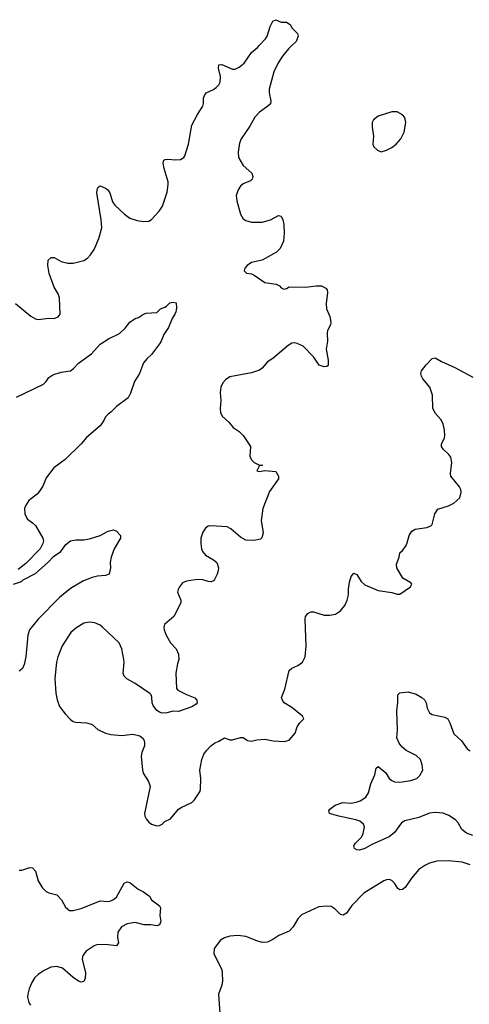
# Model space of a CAD drawing. Header units: inches. Extents: x 1834610 to 2027685, y 642842 to 774116.
# Tile 5 of 256: x 1841434 to 1844764, y 652896 to 660192. Entities that reach past the tile are written whole.
import ezdxf

# ---------------------------------------------------------------- set-up
doc = ezdxf.new("R2010")
doc.units = ezdxf.units.IN
doc.header["$MEASUREMENT"] = 0
doc.layers.add('B8645', color=7, linetype='Continuous')
doc.layers.add('B8646', color=7, linetype='Continuous')

msp = doc.modelspace()

# ---------------------------------------------------------------- linework, layer by layer
at = {"layer": 'B8645', "color": 5}
for points, elevation in [([(1841403.8, 658090), (1841516.1, 657996.1), (1841550, 657976.3), (1841570, 657970.5), (1841650, 657979.3), (1841690, 657977.6), (1841718, 657990), (1841732.8, 658010), (1841729.7, 658130), (1841719.8, 658159.8), (1841689.8, 658209.8), (1841651.5, 658310), (1841642, 658370), (1841645.2, 658410), (1841668, 658430), (1841690, 658430.6), (1841740.9, 658400.9), (1841790, 658388.4), (1841830, 658386.7), (1841910, 658408.4), (1841935.8, 658424.2), (1841958.4, 658450), (1841985.1, 658490), (1842019.7, 658570), (1842041.7, 658650), (1842038.2, 658710), (1842005.1, 658910), (1842006.9, 658930), (1842016, 658950), (1842030, 658962), (1842070, 658944.4), (1842088, 658930), (1842102, 658910), (1842122.4, 658842.4), (1842137.6, 658817.6), (1842210.2, 658750.2), (1842250, 658721.3), (1842302.9, 658702.9), (1842350, 658695.5), (1842390, 658699.1), (1842410, 658710.6), (1842467.3, 658772.7), (1842490.9, 658809.1), (1842526.7, 658913.3), (1842534.7, 658970), (1842533, 658990), (1842504.7, 659090), (1842497, 659130), (1842501.2, 659150), (1842510, 659156.3), (1842530, 659159.3), (1842590, 659153.7), (1842623.9, 659156.1), (1842649.7, 659170.3), (1842657.7, 659182.3), (1842685.4, 659270), (1842710, 659411.3), (1842749.8, 659490.2), (1842789.6, 659550), (1842794.7, 659570), (1842795.1, 659610), (1842801.6, 659630), (1842816, 659650), (1842870, 659674.9), (1842889.4, 659690), (1842909.4, 659710), (1842918.4, 659730), (1842920.5, 659770), (1842907.2, 659832.8), (1842910, 659858), (1842930, 659860.7), (1843010, 659826.4), (1843030, 659826.4), (1843060.1, 659839.9), (1843096.2, 659870), (1843150, 659948.4), (1843194.9, 659985.1), (1843208.6, 660000)], 480), ([(1843448.9, 660000), (1843423.7, 659976.3), (1843379.3, 659920.7), (1843348.1, 659871.9), (1843315.5, 659804.5), (1843282.2, 659677.8), (1843281.7, 659650), (1843293.7, 659590), (1843290.4, 659569.6), (1843270.8, 659550), (1843210, 659506), (1843174.9, 659470), (1843138.2, 659401.8), (1843074.9, 659310), (1843062.4, 659277.6), (1843052, 659210), (1843055.5, 659170), (1843090, 659112), (1843154.3, 659054.3), (1843161.6, 659030), (1843155.5, 659010), (1843142.6, 658997.4), (1843090, 658975.1), (1843070, 658959.5), (1843052.2, 658930), (1843038, 658890), (1843041.7, 658850), (1843068.4, 658750), (1843090, 658717.3), (1843110, 658703), (1843150, 658690.4), (1843230, 658690.4), (1843291.3, 658708.7), (1843350, 658741), (1843370, 658736), (1843382, 658710), (1843390, 658674), (1843394, 658610), (1843388.5, 658551.5), (1843362.8, 658497.2), (1843334.8, 658470), (1843230.3, 658409.7), (1843150, 658392.6), (1843118, 658370), (1843100.7, 658350), (1843096, 658330), (1843113.7, 658313.7), (1843150, 658308), (1843170, 658299.1), (1843250, 658245.3), (1843332.9, 658232.9), (1843358.9, 658218.9), (1843370, 658204.9), (1843390, 658196.3), (1843410, 658199.1), (1843430, 658213.4), (1843550, 658210.6), (1843630, 658220.7), (1843670, 658218.8), (1843701.4, 658201.4), (1843710.5, 658190.5), (1843714, 658170), (1843704.9, 658090), (1843707.3, 658050), (1843730, 657992), (1843738, 657950), (1843735.5, 657930), (1843714, 657890), (1843710.7, 657870), (1843714.9, 657810), (1843704.4, 657750), (1843719.1, 657670), (1843718, 657630), (1843710, 657622), (1843690, 657619), (1843652.5, 657632.5), (1843612.3, 657690), (1843532.6, 657772.6), (1843490, 657793.3), (1843470, 657797.2), (1843450, 657795.1), (1843421.8, 657778.2), (1843310, 657680.7), (1843270, 657656.2), (1843230, 657609.6), (1843210, 657594), (1843150, 657574), (1842990, 657546), (1842957.1, 657522.9), (1842939.3, 657500.7), (1842924.9, 657470), (1842918.4, 657430), (1842923.7, 657370), (1842917.6, 657310), (1842922.3, 657282.3), (1842934.2, 657254.2), (1842982.8, 657210), (1843016, 657170), (1843059.3, 657139.3), (1843090, 657110.8), (1843143.8, 657030), (1843138.5, 656958.5), (1843150.8, 656930), (1843170, 656910.8), (1843210, 656891), (1843234, 656890), (1843210, 656888), (1843191.3, 656850), (1843210, 656843), (1843250, 656852), (1843330, 656844.7), (1843350.7, 656810), (1843350.6, 656790), (1843284.1, 656695.9), (1843234.9, 656570), (1843221.6, 656481.6), (1843238, 656390), (1843227.7, 656352.3), (1843217.1, 656342.9), (1843167.9, 656332.1), (1843110, 656336), (1843070, 656357.2), (1842998, 656418), (1842970, 656434.5), (1842850, 656442), (1842830, 656438), (1842810, 656425.2), (1842790, 656394), (1842775.5, 656350), (1842774.9, 656310), (1842781.6, 656270), (1842788.2, 656250), (1842810, 656224.9), (1842870.3, 656190.3), (1842893, 656170), (1842905.5, 656130), (1842904.9, 656110), (1842896.7, 656083.3), (1842877.6, 656042.4), (1842870, 656033.2), (1842852.7, 656027.3), (1842830, 656027.6), (1842790, 656040.5), (1842750, 656044.2), (1842668.5, 656031.5), (1842640.3, 656019.7), (1842617.3, 655990), (1842607.3, 655970), (1842604, 655950), (1842628.4, 655890), (1842626.7, 655870), (1842575.3, 655770), (1842507.7, 655710), (1842502, 655690), (1842503.8, 655670), (1842518, 655630), (1842550, 655574), (1842594, 655530), (1842610.4, 655490.4), (1842613, 655450), (1842602.3, 655417.7), (1842590.4, 655350), (1842596.3, 655236.3), (1842604.7, 655224.7), (1842670, 655190.4), (1842730, 655167.3), (1842744.9, 655150), (1842747.3, 655130), (1842741.4, 655118.6), (1842710, 655100.9), (1842610, 655064.5), (1842570, 655067.3), (1842523.7, 655056.3), (1842490, 655054.3), (1842470, 655059.7), (1842450, 655073.3), (1842422, 655110), (1842415.4, 655130), (1842412.8, 655172.8), (1842407.3, 655190), (1842398.9, 655198.9), (1842290, 655272.6), (1842226.4, 655306.4), (1842207.2, 655327.2), (1842200.5, 655350), (1842207.1, 655430), (1842204.8, 655450), (1842190.8, 655530), (1842170, 655573.3), (1842047.3, 655690), (1842030, 655704.2), (1841990, 655722.4), (1841950, 655727.8), (1841910, 655719.6), (1841850, 655683.6), (1841812.4, 655650), (1841748.2, 655551.8), (1841716.9, 655470), (1841707.6, 655430), (1841694.6, 655310), (1841701.1, 655201.1), (1841711.5, 655151.5), (1841730, 655103), (1841770, 655048.2), (1841810, 655006), (1841830, 654992.2), (1841850, 654985.7), (1841930, 654982.6), (1841955.1, 654975.1), (1841970, 654968), (1842012.1, 654932.1), (1842070, 654905.5), (1842110, 654895.5), (1842190, 654888.2), (1842270, 654896.3), (1842293.7, 654893.7), (1842324.5, 654884.5), (1842347.1, 654867.1), (1842356, 654850), (1842358.8, 654830), (1842357.3, 654810), (1842338.8, 654761.2), (1842333.7, 654733.7), (1842342.8, 654630), (1842348.1, 654608.1), (1842387.5, 654547.5), (1842401, 654510), (1842359.3, 654310), (1842361.6, 654290), (1842370.6, 654270), (1842390, 654244.9), (1842410, 654230.5), (1842450, 654218.4), (1842470, 654220.5), (1842489, 654230), (1842510, 654250.7), (1842550, 654270.8), (1842610, 654340.7), (1842630, 654354.8), (1842708.9, 654391.1), (1842728, 654410), (1842768.9, 654471.1), (1842773.6, 654486.4), (1842776, 654570), (1842769.3, 654630), (1842784, 654710), (1842799, 654750), (1842820.2, 654779.8), (1842850, 654811.3), (1842878, 654830), (1842910, 654844.7), (1842950, 654870.8), (1842990, 654856), (1843010, 654854.8), (1843070, 654872), (1843090, 654872), (1843122, 654850), (1843150, 654844.9), (1843190, 654856.3), (1843250, 654860.5), (1843312.3, 654847.7), (1843396.5, 654843.5), (1843430, 654852), (1843475.5, 654904.5), (1843490, 654952), (1843510, 654982), (1843538, 655010), (1843528, 655030), (1843450, 655094), (1843394, 655130), (1843379.3, 655150), (1843373.2, 655170), (1843397.2, 655230), (1843429.4, 655370), (1843450, 655387.3), (1843493.4, 655406.6), (1843529.6, 655430.4), (1843547.6, 655470), (1843556.9, 655550), (1843548.3, 655750), (1843551.8, 655770), (1843568.3, 655791.7), (1843590, 655803.8), (1843610, 655804.4), (1843690, 655780.4), (1843730, 655778.4), (1843773.3, 655786.7), (1843809.7, 655810.3), (1843841.6, 655850), (1843859.7, 655890), (1843868.6, 655930), (1843868.5, 655971.5), (1843876.9, 656023.1), (1843890, 656064.7), (1843910, 656091.3), (1843930, 656081), (1843963.8, 656030), (1843990, 656004.4), (1844090, 655963), (1844190, 655947.3), (1844230, 655936), (1844250, 655936), (1844328, 655990), (1844336.4, 656003.6), (1844338, 656010), (1844330, 656018), (1844272.5, 656052.5), (1844226, 656130), (1844223.7, 656156.3), (1844244, 656210), (1844250, 656242), (1844270, 656258), (1844293.2, 656290), (1844304.8, 656315.2), (1844319.5, 656370), (1844338.9, 656401.1), (1844363.6, 656416.4), (1844450, 656428.2), (1844479.6, 656440.4), (1844489.5, 656450.5), (1844509.6, 656530.4), (1844530, 656566), (1844610, 656588.4), (1844649.7, 656610.3), (1844692.7, 656650), (1844704.5, 656690), (1844702, 656710), (1844692, 656730), (1844627, 656810), (1844623.7, 656830), (1844635.1, 656910), (1844626, 656950), (1844612.3, 656970), (1844569.5, 657010), (1844557, 657030), (1844557, 657050), (1844579.3, 657090), (1844582.7, 657110), (1844581.2, 657150), (1844570, 657198), (1844553.2, 657230), (1844513.4, 657273.4), (1844494.5, 657310), (1844491.5, 657410), (1844471.6, 657470), (1844419.3, 657530), (1844409.3, 657550), (1844406, 657570), (1844409.4, 657590), (1844444.9, 657635.1), (1844490, 657681), (1844510, 657686), (1844558, 657658), (1844655.8, 657615.8), (1844790, 657543)], 480), ([(1841410, 657395.5), (1841609.2, 657490), (1841629.7, 657510.3), (1841650, 657540.7), (1841679.1, 657560.9), (1841740.5, 657579.5), (1841810, 657590.3), (1841832.7, 657607.3), (1841870, 657646.7), (1841965.1, 657714.9), (1842030, 657786.8), (1842092.5, 657827.5), (1842173, 657867), (1842214.7, 657905.3), (1842250, 657950.5), (1842290, 657977.3), (1842314.2, 657985.8), (1842350, 658010.7), (1842370, 658017.3), (1842450, 658022), (1842478, 658050), (1842510, 658061), (1842522, 658070), (1842545.4, 658094.6), (1842570, 658099.1), (1842593.2, 658093.2), (1842595.2, 658055.2), (1842590, 658028), (1842584, 658010), (1842563, 657977), (1842537.1, 657910), (1842501.4, 657858.6), (1842483, 657810), (1842470, 657789.2), (1842410.4, 657710), (1842378.6, 657681.4), (1842351.7, 657648.3), (1842320.5, 657570), (1842284, 657510), (1842254.6, 657425.4), (1842237.3, 657390), (1842150, 657324.5), (1842110, 657283.7), (1842090, 657269.4), (1842070.6, 657250), (1842058, 657222), (1842030, 657181.2), (1841930, 657096), (1841890, 657049.2), (1841770, 656932.3), (1841686.8, 656870), (1841630, 656797.2), (1841604.4, 656735.6), (1841582, 656698), (1841562.9, 656677.1), (1841500.7, 656630), (1841477.3, 656590), (1841470.8, 656570), (1841471.1, 656531.1), (1841476.9, 656516.9), (1841492, 656490), (1841530, 656464.7), (1841550, 656444.7), (1841606, 656350), (1841611, 656330), (1841606, 656310), (1841584.7, 656270), (1841479, 656161), (1841422.5, 656117.5)], 460), ([(1841388.3, 656008.3), (1841448.7, 656030), (1841458.6, 656041.4), (1841550, 656088.4), (1841643.7, 656170), (1841685.6, 656214.4), (1841739.5, 656250), (1841776.3, 656303.7), (1841810, 656330.6), (1841850, 656337.6), (1841910, 656336.5), (1841950, 656344.2), (1842030, 656368.5), (1842090, 656401.6), (1842130, 656410.8), (1842150, 656401), (1842180.7, 656370), (1842180.5, 656350), (1842133, 656270), (1842110.7, 656210), (1842104.9, 656170), (1842107.3, 656130), (1842095.9, 656084.1), (1842070, 656073.2), (1842010, 656067.6), (1841970, 656058), (1841905.9, 656034.1), (1841810, 655976.9), (1841729.4, 655910.6), (1841570, 655749.6), (1841507.4, 655670), (1841493.4, 655630), (1841479.6, 655470), (1841467.2, 655412.8), (1841455.6, 655384.4), (1841430, 655365.1)], 460), ([(1844790, 654146.4), (1844744.2, 654164.2), (1844709.6, 654190), (1844680.8, 654240.8), (1844662.6, 654262.6), (1844613.5, 654293.5), (1844571.6, 654311.6), (1844510, 654316), (1844470, 654312.2), (1844390, 654280.5), (1844285.4, 654254.6), (1844260.7, 654239.3), (1844210, 654169.5), (1844170, 654136), (1844041.2, 654078.8), (1843990, 654049.7), (1843950, 654037), (1843930, 654039.3), (1843914, 654050), (1843909.2, 654070), (1843920.9, 654090), (1843964.9, 654135.1), (1843978.7, 654161.3), (1843988.3, 654210), (1843979.7, 654230), (1843952.2, 654252.2), (1843923.7, 654263.7), (1843798, 654290), (1843729, 654310), (1843724, 654330), (1843730, 654342), (1843769.5, 654370.5), (1843828, 654390), (1843890, 654387.2), (1843926.6, 654393.4), (1843955.7, 654404.3), (1843997, 654430), (1844017.2, 654462.8), (1844033.6, 654530), (1844063.7, 654596.3), (1844074.6, 654645.4), (1844090, 654658), (1844146.8, 654610), (1844170.6, 654570), (1844190, 654553), (1844210, 654543.7), (1844250, 654542), (1844330, 654554.4), (1844375.1, 654570), (1844398, 654590), (1844419, 654630), (1844415.1, 654670), (1844401.3, 654710), (1844370, 654740.5), (1844296.4, 654776.4), (1844263.9, 654803.9), (1844243.6, 654830), (1844227.8, 654870), (1844231.5, 654930), (1844227.3, 655070), (1844234.8, 655134.8), (1844234, 655190), (1844250, 655202.8), (1844310, 655210.5), (1844370, 655194.4), (1844413.4, 655170), (1844435.5, 655150), (1844445.5, 655130), (1844450.8, 655090), (1844470, 655056), (1844490, 655044), (1844583.5, 655023.5), (1844604.7, 655010), (1844620.7, 654980.7), (1844650, 654898.8), (1844706.9, 654846.9), (1844748.6, 654788.6), (1844770, 654774)], 460), ([(1841430.6, 653890.6), (1841450, 653890.6), (1841510, 653910.5), (1841530, 653907.3), (1841550, 653881), (1841570.4, 653810), (1841600.6, 653760.6), (1841630, 653730.7), (1841650, 653720.7), (1841710, 653707.3), (1841744.9, 653670), (1841774.4, 653614.4), (1841802, 653590), (1841830.8, 653590.8), (1841890, 653606.4), (1842030, 653661.6), (1842090, 653657.6), (1842110, 653662), (1842130, 653672.2), (1842150, 653690.4), (1842207.9, 653792.1), (1842230, 653802.8), (1842250, 653798.8), (1842311.3, 653750), (1842351.3, 653730), (1842395.9, 653695.9), (1842411.3, 653670), (1842470, 653626), (1842476.4, 653610), (1842472.5, 653552.5), (1842479.1, 653510), (1842470, 653485.2), (1842450, 653476), (1842405.1, 653485.1), (1842354.8, 653485.2), (1842290, 653501.4), (1842230, 653491.6), (1842189.1, 653470), (1842161.3, 653430), (1842158.5, 653390), (1842165.3, 653350), (1842150.7, 653330), (1842090, 653336.8), (1842010, 653338.7), (1841984.9, 653330), (1841926.4, 653290), (1841902.2, 653257.8), (1841896, 653230), (1841922.7, 653130), (1841919.6, 653090), (1841910, 653064.5), (1841890, 653059.7), (1841870, 653067.2), (1841830, 653093.7), (1841750, 653162.8), (1841710, 653175.3), (1841665.5, 653170), (1841610, 653144.7), (1841570, 653116.4), (1841546.8, 653093.2), (1841523.1, 653056.9), (1841503.2, 653010), (1841494, 652970), (1841491.8, 652948.2), (1841500.9, 652910), (1841513.1, 652890)], 460), ([(1844770, 653929.8), (1844710, 653948.6), (1844610, 653958.5), (1844524.2, 653955.8), (1844470, 653942), (1844434.8, 653925.2), (1844390, 653895.1), (1844336.5, 653830), (1844290, 653762), (1844270, 653745.6), (1844250, 653745.1), (1844234.9, 653754.9), (1844210, 653792.7), (1844190, 653813.6), (1844170, 653819.6), (1844150, 653818.7), (1844130, 653811.5), (1843982, 653718), (1843893, 653627), (1843855.3, 653570), (1843830, 653555.8), (1843810, 653560.5), (1843770, 653599.7), (1843739.8, 653619.7), (1843710, 653623.5), (1843650, 653618), (1843521.8, 653558.2), (1843493, 653530), (1843459.1, 653470), (1843430, 653437), (1843354, 653406), (1843310, 653375.1), (1843270, 653355.1), (1843230, 653353.2), (1843190, 653365.2), (1843110, 653399), (1843050, 653405.2), (1842990, 653400.9), (1842950, 653389.2), (1842921, 653370), (1842874.8, 653310), (1842870.8, 653270), (1842910, 653198), (1842930, 653151.3), (1842934.4, 653130), (1842934.9, 653070), (1842930, 653038), (1842907.2, 652970), (1842915.6, 652830)], 480)]:
    msp.add_lwpolyline(points, dxfattribs=dict(at, elevation=elevation))
at = {"layer": 'B8645', "color": 5, "elevation": 520}
msp.add_lwpolyline([(1844230, 659509.6), (1844190, 659508), (1844090, 659478), (1844054.9, 659450), (1844044.9, 659430), (1844043.4, 659396.6), (1844055.3, 659330), (1844050.5, 659270), (1844057.3, 659250), (1844084.1, 659224.1), (1844110, 659214), (1844150, 659226), (1844190, 659244.4), (1844222.9, 659270), (1844255.8, 659310), (1844281.4, 659358.6), (1844293, 659430), (1844286.5, 659466.5), (1844270, 659487)], close=True, dxfattribs=at)
at = {"layer": 'B8646', "color": 5, "elevation": 480}
msp.add_lwpolyline([(1843208.6, 660000), (1843254.5, 660050), (1843267.3, 660070), (1843290, 660142), (1843310, 660182), (1843332, 660192), (1843370, 660174), (1843410, 660174), (1843436.9, 660156.9), (1843452, 660130), (1843490.9, 660090.9), (1843496, 660070), (1843481, 660030), (1843448.9, 660000)], dxfattribs=at)

doc.saveas('drawing.dxf')
